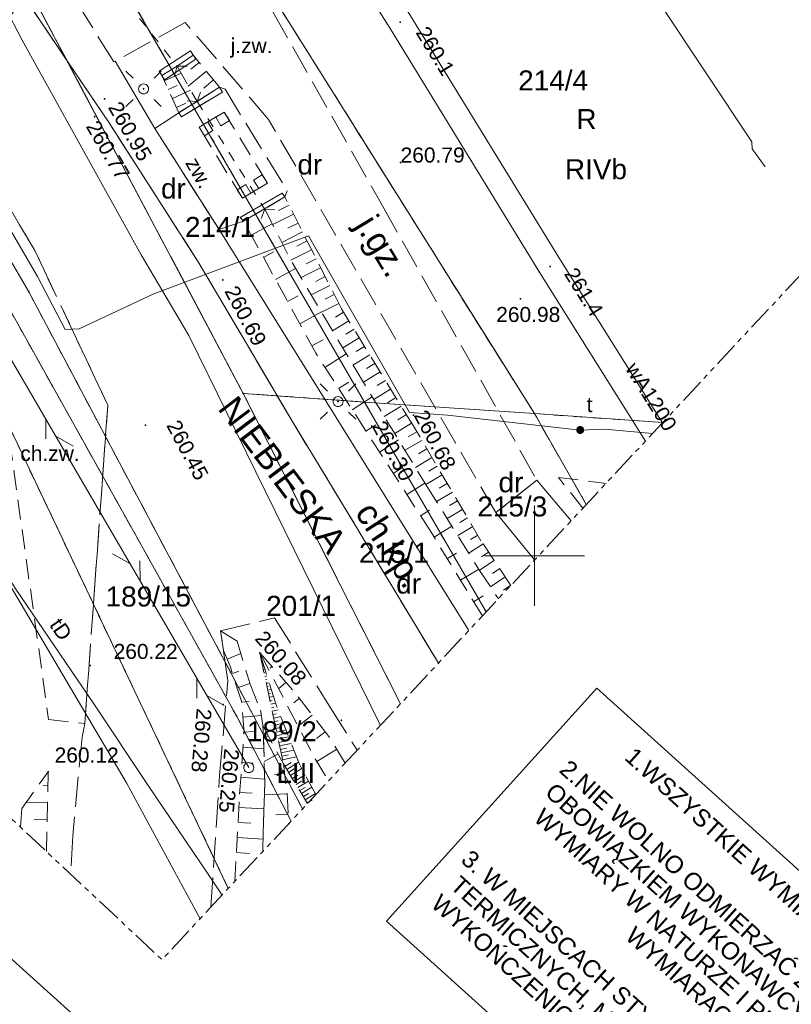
# Model space of a CAD drawing. Header units: metres. Extents: x 7427040 to 7427559, y 5541084 to 5541580.
# Tile 12 of 99: x 7427324 to 7427363, y 5541178 to 5541227. Entities that reach past the tile are written whole.
import ezdxf
from ezdxf.enums import TextEntityAlignment as Align

# ---------------------------------------------------------------- set-up
doc = ezdxf.new("R2010")
doc.units = ezdxf.units.M
doc.header["$MEASUREMENT"] = 0
for name, pattern in [('( Phantom )', [2.5, 1.25, -0.25, 0.25, -0.25, 0.25, -0.25]), ('PRZER1-1', [1, 0.5, -0.5]), ('PRZER2-1', [1.5, 1, -0.5]), ('PRZER3-1', [2, 1.5, -0.5]), ('PRZER3-2', [2.5, 1.5, -1])]:
    doc.linetypes.add(name, pattern=pattern)
doc.layers.get('0').update_dxf_attribs({"color": 4})
for name, color, linetype, lineweight in [('GELULI_O', 7, 'Continuous', 13), ('GEPPGD', 7, 'Continuous', 13), ('GEPPGO', 7, 'Continuous', 13), ('GESDZI', 7, 'Continuous', 13), ('GESDZI_O', 7, 'Continuous', 13), ('GESJOB', 7, 'Continuous', 30), ('GESKKL_O', 82, 'Continuous', 13), ('GESUZY', 96, 'Continuous', 13), ('GESUZY_O', 96, 'Continuous', 13), ('GOSRBG', 7, 'Continuous', 13), ('GSLDSO', 7, 'Continuous', 13), ('GSLINK', 7, 'Continuous', 13), ('GSLIPS', 7, 'Continuous', 30), ('GSLKRW', 7, 'Continuous', 30), ('GSPWPS', 7, 'Continuous', 13), ('GSPWPS_O', 7, 'Continuous', 13), ('GSSBWI', 7, 'Continuous', 13), ('GSSDSO', 7, 'Continuous', 13), ('GSSKOA', 7, 'Continuous', 13), ('GSSKOA_O', 7, 'Continuous', 13), ('GSSKOD', 7, 'Continuous', 13), ('GSSKOD_O', 7, 'Continuous', 13), ('GSSOTW', 7, 'Continuous', 13), ('GSSOTW_O', 7, 'Continuous', 13), ('GSSZAD', 7, 'Continuous', 13), ('GSSZSN', 7, 'Continuous', 13), ('GTGETI_O', 7, 'Continuous', 13), ('GULEPR', 1, 'Continuous', 13), ('GULLOB', 7, 'Continuous', 30), ('GULTPR', 30, 'Continuous', 13), ('GULTPR_O', 30, 'Continuous', 13), ('GULWPR', 5, 'Continuous', 13), ('GULWPR_O', 5, 'Continuous', 13), ('GUPELA', 7, 'Continuous', 13), ('GUPISN', 7, 'Continuous', 13), ('GUPPRZ', 7, 'Continuous', 13), ('GUPPRZ_O', 7, 'Continuous', 13), ('GUPTUT', 30, 'Continuous', 13), ('GUPTUT_O', 30, 'Continuous', 13), ('Ramka sekcyjna', 224, 'Continuous', 13), ('TABELKA I RAMKA', 4, 'Continuous', 0)]:
    doc.layers.add(name, color=color, linetype=linetype, lineweight=lineweight)
doc.styles.add('Arial', font='arial.ttf')
doc.styles.add('Style-txt', font='txt.shx')

# ---------------------------------------------------------------- blocks, each defined once
blk = doc.blocks.new('D_GEPPGD1_2')
at = {"lineweight": -2, "extrusion": (0, 0, -1)}
blk.add_hatch(color=0, dxfattribs=at).paths.add_polyline_path([(0, -0.045), (-0.013906, -0.042798), (-0.02645, -0.036406), (-0.036406, -0.02645), (-0.042798, -0.013906), (-0.045, 0), (-0.042798, 0.013906), (-0.036406, 0.02645), (-0.02645, 0.036406), (-0.013906, 0.042798), (0, 0.045), (0.013906, 0.042798), (0.02645, 0.036406), (0.036406, 0.02645), (0.042798, 0.013906), (0.045, 0), (0.042798, -0.013906), (0.036406, -0.02645), (0.02645, -0.036406), (0.013906, -0.042798)])
blk = doc.blocks.new('D_GEPPGO1_2')
at = {"lineweight": -2, "extrusion": (0, 0, -1)}
blk.add_hatch(color=0, dxfattribs=at).paths.add_polyline_path([(0, -0.045), (-0.013906, -0.042798), (-0.02645, -0.036406), (-0.036406, -0.02645), (-0.042798, -0.013906), (-0.045, 0), (-0.042798, 0.013906), (-0.036406, 0.02645), (-0.02645, 0.036406), (-0.013906, 0.042798), (0, 0.045), (0.013906, 0.042798), (0.02645, 0.036406), (0.036406, 0.02645), (0.042798, 0.013906), (0.045, 0), (0.042798, -0.013906), (0.036406, -0.02645), (0.02645, -0.036406), (0.013906, -0.042798)])
blk = doc.blocks.new('D_GUPPRZ1')
at = {"lineweight": -2, "extrusion": (0, 0, -1)}
blk.add_hatch(color=0, dxfattribs=at).paths.add_polyline_path([(0, -0.045), (-0.011647, -0.043467), (-0.0225, -0.038971), (-0.03182, -0.03182), (-0.038971, -0.0225), (-0.043467, -0.011647), (-0.045, 0), (-0.043467, 0.011647), (-0.038971, 0.0225), (-0.03182, 0.03182), (-0.0225, 0.038971), (-0.011647, 0.043467), (0, 0.045), (0.011647, 0.043467), (0.0225, 0.038971), (0.03182, 0.03182), (0.038971, 0.0225), (0.043467, 0.011647), (0.045, 0), (0.043467, -0.011647), (0.038971, -0.0225), (0.03182, -0.03182), (0.0225, -0.038971), (0.011647, -0.043467)])
blk = doc.blocks.new('D_GSPWPS1')
at = {"lineweight": -2, "extrusion": (0, 0, -1)}
blk.add_hatch(color=0, dxfattribs=at).paths.add_polyline_path([(0, -0.045), (-0.011647, -0.043467), (-0.0225, -0.038971), (-0.03182, -0.03182), (-0.038971, -0.0225), (-0.043467, -0.011647), (-0.045, 0), (-0.043467, 0.011647), (-0.038971, 0.0225), (-0.03182, 0.03182), (-0.0225, 0.038971), (-0.011647, 0.043467), (0, 0.045), (0.011647, 0.043467), (0.0225, 0.038971), (0.03182, 0.03182), (0.038971, 0.0225), (0.043467, 0.011647), (0.045, 0), (0.043467, -0.011647), (0.038971, -0.0225), (0.03182, -0.03182), (0.0225, -0.038971), (0.011647, -0.043467)])
blk = doc.blocks.new('D_GUPTUT1')
at = {"lineweight": -2, "extrusion": (0, 0, -1)}
blk.add_hatch(color=0, dxfattribs=at).paths.add_polyline_path([(0, -0.2), (-0.051764, -0.193185), (-0.1, -0.173205), (-0.141421, -0.141421), (-0.173205, -0.1), (-0.193185, -0.051764), (-0.2, 0), (-0.193185, 0.051764), (-0.173205, 0.1), (-0.141421, 0.141421), (-0.1, 0.173205), (-0.051764, 0.193185), (0, 0.2), (0.051764, 0.193185), (0.1, 0.173205), (0.141421, 0.141421), (0.173205, 0.1), (0.193185, 0.051764), (0.2, 0), (0.193185, -0.051764), (0.173205, -0.1), (0.141421, -0.141421), (0.1, -0.173205), (0.051764, -0.193185)])
blk = doc.blocks.new('D_GUPISN1')
at = {"color": 0, "lineweight": -2, "flags": 128}
blk.add_lwpolyline([(0, 0.25), (0.064705, 0.241481), (0.125, 0.216506), (0.176777, 0.176777), (0.216506, 0.125), (0.241481, 0.064705), (0.25, 0), (0.241481, -0.064705), (0.216506, -0.125), (0.176777, -0.176777), (0.125, -0.216506), (0.064705, -0.241481), (0, -0.25), (-0.064705, -0.241481), (-0.125, -0.216506), (-0.176777, -0.176777), (-0.216506, -0.125), (-0.241481, -0.064705), (-0.25, 0), (-0.241481, 0.064705), (-0.216506, 0.125), (-0.176777, 0.176777), (-0.125, 0.216506), (-0.064705, 0.241481), (0, 0.25)], close=True, dxfattribs=at)
blk = doc.blocks.new('D_GUPELA2')
at = {"lineweight": -2}
blk.add_hatch(color=0, dxfattribs=at).paths.add_polyline_path([(0.002013, -0.044955), (-0.00982, -0.043916), (-0.020466, -0.040077), (-0.029541, -0.033946), (-0.036867, -0.025804), (-0.04187, -0.01649), (-0.04461, -0.005909), (-0.044532, 0.006476), (-0.041285, 0.017903), (-0.034764, 0.028574), (-0.024479, 0.03776), (-0.013449, 0.042943), (-0.001087, 0.044987), (0.011881, 0.043403), (0.021281, 0.03965), (0.030065, 0.033482), (0.038133, 0.023893), (0.043117, 0.012881), (0.044986, 0.001113), (0.044323, -0.007777), (0.040557, -0.019497), (0.033417, -0.030138), (0.024849, -0.037517), (0.013788, -0.042836)])
at = {"color": 0, "lineweight": -2, "flags": 128}
for points in [[(-0.883883, 0.883883), (-0.53033, 0.53033)], [(0.883883, 0.883883), (0.53033, 0.53033)], [(-0.883883, -0.883883), (-0.53033, -0.53033)], [(0.883883, -0.883883), (0.53033, -0.53033)]]:
    blk.add_lwpolyline(points, dxfattribs=at)
blk = doc.blocks.new('D_GUPELA1')
at = {"color": 0, "lineweight": -2, "flags": 128}
blk.add_lwpolyline([(0, 0.25), (0.064705, 0.241481), (0.125, 0.216506), (0.176777, 0.176777), (0.216506, 0.125), (0.241481, 0.064705), (0.25, 0), (0.241481, -0.064705), (0.216506, -0.125), (0.176777, -0.176777), (0.125, -0.216506), (0.064705, -0.241481), (0, -0.25), (-0.064705, -0.241481), (-0.125, -0.216506), (-0.176777, -0.176777), (-0.216506, -0.125), (-0.241481, -0.064705), (-0.25, 0), (-0.241481, 0.064705), (-0.216506, 0.125), (-0.176777, 0.176777), (-0.125, 0.216506), (-0.064705, 0.241481), (0, 0.25)], close=True, dxfattribs=at)
blk = doc.blocks.new('D_SUTP1')
at = {"color": 0, "lineweight": -2, "flags": 128}
for points in [[(0.9325, 0), (0.0675, 0.5)], [(-0.0675, 0), (-0.9325, -0.5)]]:
    blk.add_lwpolyline(points, dxfattribs=at)
blk = doc.blocks.new('D_GSLIPS2')
at = {"color": 0, "lineweight": -2, "flags": 128}
blk.add_lwpolyline([(0.3, 0.4), (0, 0), (0.3, -0.4)], dxfattribs=at)
blk = doc.blocks.new('D_GSLDSO2')
at = {"color": 0, "lineweight": -2, "flags": 128}
blk.add_lwpolyline([(0, 0.25), (0, -0.25)], dxfattribs=at)
blk = doc.blocks.new('D_GSLIPS1')
at = {"color": 0, "lineweight": -2, "flags": 128}
blk.add_lwpolyline([(-0.3, -0.4), (0, 0), (-0.3, 0.4)], dxfattribs=at)
blk = doc.blocks.new('D_GSSBWI1')
at = {"color": 0, "lineweight": -2, "flags": 128}
blk.add_lwpolyline([(0, 0), (0.351529, 0.355566), (-0.004037, 0.707095), (-0.355566, 0.351529), (0, 0)], close=True, dxfattribs=at)
blk = doc.blocks.new('SIT-G1 BOISKO')
at = {"layer": 'GESDZI', "color": 252, "linetype": 'Continuous', "lineweight": 13, "flags": 128}
for points in [[(7427356.406, 5541206.652), (7427349.99, 5541207.1), (7427332.02, 5541235.75), (7427345.01, 5541249.37), (7427360.53, 5541265.49), (7427368.93, 5541264.13), (7427378.25, 5541262.62), (7427394.29, 5541260.57), (7427405.887, 5541259.69)], [(7427338.401, 5541187.351), (7427334.8, 5541194.17), (7427324.71, 5541213.18), (7427319.61, 5541221.9), (7427324.78, 5541228.21), (7427335.43, 5541208.11), (7427343.296, 5541192.599)], [(7427337.828, 5541186.738), (7427335.09, 5541192), (7427318.85, 5541221.09), (7427319.61, 5541221.9), (7427324.71, 5541213.18), (7427334.8, 5541194.17), (7427338.401, 5541187.351)], [(7427334.684, 5541183.368), (7427317.48, 5541219.62), (7427318.85, 5541221.09), (7427335.09, 5541192), (7427337.828, 5541186.738)], [(7427313.853, 5541196.198), (7427313.06, 5541214.79), (7427317.48, 5541219.62), (7427334.684, 5541183.368)], [(7427343.296, 5541192.599), (7427335.43, 5541208.11), (7427341.49, 5541207.68), (7427347.578, 5541197.189)], [(7427347.578, 5541197.189), (7427341.49, 5541207.68), (7427349.99, 5541207.1), (7427352.586, 5541202.557)], [(7427352.586, 5541202.557), (7427349.99, 5541207.1), (7427356.406, 5541206.652)]]:
    blk.add_lwpolyline(points, dxfattribs=at)
for points in [[(7427327.9, 5541231.44), (7427332.02, 5541235.75), (7427349.99, 5541207.1), (7427341.49, 5541207.68), (7427329.2, 5541228.89), (7427327.9, 5541231.44)], [(7427324.78, 5541228.21), (7427327.9, 5541231.44), (7427329.2, 5541228.89), (7427341.49, 5541207.68), (7427335.43, 5541208.11), (7427324.78, 5541228.21)]]:
    blk.add_lwpolyline(points, close=True, dxfattribs=at)
at = {"layer": 'GESJOB', "color": 252, "linetype": 'PRZER3-2', "lineweight": 13}
for points in [[(7427149.017, 5541397.869), (7427149.6, 5541397.01), (7427166.31, 5541376.18), (7427167.99, 5541374.1), (7427172.66, 5541368.39), (7427196.99, 5541343.41), (7427210.43, 5541329.61), (7427230.33, 5541315.24), (7427241.97, 5541307.49), (7427247.55, 5541303.23), (7427281.57, 5541272.99), (7427305.53, 5541250.41), (7427320.15, 5541236.27), (7427324.78, 5541228.21), (7427335.43, 5541208.11), (7427343.296, 5541192.599)], [(7427343.296, 5541192.599), (7427335.43, 5541208.11), (7427324.78, 5541228.21), (7427320.15, 5541236.27), (7427305.53, 5541250.41), (7427281.57, 5541272.99), (7427247.55, 5541303.23), (7427241.97, 5541307.49), (7427230.33, 5541315.24), (7427210.43, 5541329.61), (7427196.99, 5541343.41), (7427172.66, 5541368.39), (7427167.99, 5541374.1), (7427166.31, 5541376.18), (7427149.6, 5541397.01), (7427149.017, 5541397.869)]]:
    blk.add_lwpolyline(points, dxfattribs=at)
at = {"layer": 'GESUZY', "color": 96, "linetype": 'PRZER1-1', "lineweight": 13}
for points in [[(7427356.406, 5541206.652), (7427349.99, 5541207.1), (7427332.02, 5541235.75), (7427345.01, 5541249.37), (7427360.53, 5541265.49), (7427368.93, 5541264.13), (7427378.25, 5541262.62), (7427394.29, 5541260.57), (7427405.887, 5541259.69)], [(7427338.401, 5541187.351), (7427334.8, 5541194.17), (7427324.71, 5541213.18), (7427319.61, 5541221.9), (7427324.78, 5541228.21), (7427335.43, 5541208.11), (7427343.296, 5541192.599)], [(7427337.828, 5541186.738), (7427335.09, 5541192), (7427318.85, 5541221.09), (7427319.61, 5541221.9), (7427324.71, 5541213.18), (7427334.8, 5541194.17), (7427338.401, 5541187.351)], [(7427334.684, 5541183.368), (7427317.48, 5541219.62), (7427318.85, 5541221.09), (7427335.09, 5541192), (7427337.828, 5541186.738)], [(7427313.853, 5541196.198), (7427313.06, 5541214.79), (7427317.48, 5541219.62), (7427334.684, 5541183.368)], [(7427343.296, 5541192.599), (7427335.43, 5541208.11), (7427341.49, 5541207.68), (7427347.578, 5541197.189)], [(7427347.578, 5541197.189), (7427341.49, 5541207.68), (7427349.99, 5541207.1), (7427352.586, 5541202.557)], [(7427352.586, 5541202.557), (7427349.99, 5541207.1), (7427356.406, 5541206.652)]]:
    blk.add_lwpolyline(points, dxfattribs=at)
for points in [[(7427349.99, 5541207.1), (7427341.49, 5541207.68), (7427329.2, 5541228.89), (7427327.9, 5541231.44), (7427332.02, 5541235.75), (7427349.99, 5541207.1)], [(7427327.9, 5541231.44), (7427329.2, 5541228.89), (7427341.49, 5541207.68), (7427335.43, 5541208.11), (7427324.78, 5541228.21), (7427327.9, 5541231.44)]]:
    blk.add_lwpolyline(points, close=True, dxfattribs=at)
at = {"layer": 'GOSRBG', "color": 252, "linetype": '( Phantom )', "lineweight": 13, "flags": 128}
blk.add_lwpolyline([(7427455.093, 5541312.435), (7427244.198, 5541498.57), (7427125.239, 5541372.711), (7427331.365, 5541179.81), (7427455.093, 5541312.435)], close=True, dxfattribs=at)
at = {"layer": 'GSLDSO', "color": 252, "linetype": 'Continuous', "lineweight": 13, "flags": 128}
for points in [[(7427331.224, 5541224.21), (7427332.794, 5541225.23)], [(7427331.496, 5541223.79), (7427333.066, 5541224.81)]]:
    blk.add_lwpolyline(points, dxfattribs=at)
at = {"layer": 'GSLINK', "color": 252, "linetype": 'Continuous', "lineweight": 13, "flags": 128}
for points in [[(7427329.02, 5541224.72), (7427331.01, 5541221.35), (7427334.22, 5541216.3), (7427343.98, 5541200.64), (7427346.717, 5541196.265)], [(7427351.822, 5541201.738), (7427350.11, 5541203.78), (7427348.07, 5541202.15), (7427350, 5541199.785)]]:
    blk.add_lwpolyline(points, dxfattribs=at)
at = {"layer": 'GSLIPS', "color": 252, "linetype": 'PRZER1-1', "lineweight": 13}
for points in [[(7427325.3, 5541233.14), (7427332.13, 5541224.46)], [(7427333.12, 5541222.7), (7427336.51, 5541217.32)]]:
    blk.add_lwpolyline(points, dxfattribs=at)
at = {"layer": 'GSLKRW', "color": 252, "linetype": 'Continuous', "lineweight": 13, "flags": 128}
blk.add_lwpolyline([(7427345.197, 5541194.636), (7427344.07, 5541196.48), (7427340.68, 5541202.11), (7427337.86, 5541206.75), (7427335.42, 5541210.88), (7427333.23, 5541214.6), (7427328.72, 5541221.64), (7427326.34, 5541225.15), (7427324.06, 5541228.57)], dxfattribs=at)
at = {"layer": 'GSSBWI', "color": 252, "linetype": 'PRZER2-1', "lineweight": 13}
blk.add_lwpolyline([(7427333.23, 5541221.41), (7427334.48, 5541222.17), (7427336.64, 5541218.61), (7427335.39, 5541217.86), (7427333.23, 5541221.41)], close=True, dxfattribs=at)
at = {"layer": 'GSSDSO', "color": 252, "linetype": 'Continuous', "lineweight": 13, "flags": 128}
for points in [[(7427332.21, 5541222.14), (7427334.25, 5541223.41), (7427334.39, 5541223.17), (7427332.35, 5541221.94), (7427332.21, 5541222.14)], [(7427335.28, 5541216.9), (7427337.38, 5541218.12), (7427337.51, 5541217.94), (7427335.45, 5541216.72), (7427335.28, 5541216.9)]]:
    blk.add_lwpolyline(points, close=True, dxfattribs=at)
at = {"layer": 'GSSKOA', "color": 252, "linetype": 'PRZER3-1', "lineweight": 13}
for points in [[(7427328.66, 5541207.53), (7427325.01, 5541215.25), (7427320.9, 5541222.23), (7427312.78, 5541232.86), (7427302.84, 5541243.14), (7427302.14, 5541243.84), (7427293.24, 5541252.13), (7427282.63, 5541261.81), (7427270.86, 5541272.19), (7427264.75, 5541277.61), (7427256.78, 5541284.37), (7427248.05, 5541291.73), (7427241.19, 5541297.08), (7427228.09, 5541307), (7427209.62, 5541321.59)], [(7427345.197, 5541194.636), (7427344.07, 5541196.48), (7427340.68, 5541202.11), (7427337.86, 5541206.75), (7427335.42, 5541210.88), (7427333.23, 5541214.6), (7427328.72, 5541221.64), (7427326.34, 5541225.15), (7427324.06, 5541228.57)], [(7427328.66, 5541207.53), (7427327.51, 5541191.61), (7427327.37, 5541190.93), (7427326.91, 5541185.99), (7427326.806, 5541184.076)], [(7427333.807, 5541182.427), (7427334.25, 5541189.01), (7427334.66, 5541193.74), (7427334.3, 5541196.24), (7427337, 5541196.9)], [(7427337, 5541196.9), (7427339.79, 5541192.39), (7427341.128, 5541190.274)]]:
    blk.add_lwpolyline(points, dxfattribs=at)
blk.add_lwpolyline([(7427319.36, 5541234.38), (7427319.76, 5541234.74), (7427324.64, 5541231.91), (7427326.27, 5541231.96), (7427332.97, 5541234.15), (7427342.4, 5541217.48), (7427350.11, 5541203.78), (7427348.07, 5541202.15), (7427336.7, 5541221.8), (7427332.53, 5541226.64), (7427328.96, 5541224.68), (7427326.64, 5541228.41), (7427324.09, 5541228.53), (7427319.36, 5541234.38)], close=True, dxfattribs=at)
at = {"layer": 'GSSKOD', "color": 252, "linetype": 'PRZER2-1', "lineweight": 13}
blk.add_lwpolyline([(7427325.7, 5541191.81), (7427327.51, 5541191.61), (7427328.66, 5541207.53), (7427325.01, 5541215.25), (7427320.9, 5541222.23), (7427312.78, 5541232.86), (7427302.84, 5541243.14), (7427302.46, 5541242.69), (7427312.25, 5541232.48), (7427320.19, 5541221.79), (7427322.21, 5541214.55), (7427323.54, 5541207.25), (7427325.7, 5541191.81)], close=True, dxfattribs=at)
at = {"layer": 'GSSOTW', "color": 252, "linetype": 'PRZER3-1', "lineweight": 13}
blk.add_lwpolyline([(7427331.01, 5541221.35), (7427332.21, 5541222.14), (7427332.35, 5541221.94), (7427334.39, 5541223.17), (7427334.25, 5541223.41), (7427334.52, 5541223.32), (7427337.63, 5541218.23), (7427337.51, 5541217.94), (7427337.38, 5541218.12), (7427335.28, 5541216.9), (7427335.45, 5541216.72), (7427334.22, 5541216.3), (7427331.01, 5541221.35)], close=True, dxfattribs=at)
at = {"layer": 'GSSZAD', "color": 252, "linetype": 'PRZER2-1', "lineweight": 13}
blk.add_lwpolyline([(7427352.418, 5541202.377), (7427351.19, 5541203.91), (7427353.573, 5541203.615)], dxfattribs=at)
at = {"layer": 'GSSZSN', "color": 252, "linetype": 'PRZER2-1', "lineweight": 13}
for points in [[(7427334.25, 5541223.41), (7427332.93, 5541225.02), (7427332.13, 5541224.46), (7427333.12, 5541222.7), (7427334.25, 5541223.41)], [(7427332.21, 5541222.14), (7427331.36, 5541224), (7427332.13, 5541224.46), (7427333.12, 5541222.7), (7427332.21, 5541222.14)]]:
    blk.add_lwpolyline(points, close=True, dxfattribs=at)
at = {"layer": 'GSSZSN', "color": 252, "linetype": 'Continuous', "lineweight": 13, "flags": 128}
for points in [[(7427333.231, 5541224.653), (7427332.817, 5541224.314)], [(7427331.482, 5541223.734), (7427332.322, 5541224.118)], [(7427333.59, 5541224.215), (7427332.685, 5541223.473)], [(7427333.949, 5541223.777), (7427333.458, 5541223.374)], [(7427331.684, 5541223.291), (7427332.123, 5541223.492)], [(7427331.886, 5541222.849), (7427332.801, 5541223.267)], [(7427332.088, 5541222.406), (7427332.564, 5541222.624)], [(7427337.723, 5541217.518), (7427337.201, 5541217.254)], [(7427337.949, 5541217.072), (7427336.906, 5541216.545)], [(7427338.174, 5541216.625), (7427337.654, 5541216.362)], [(7427335.835, 5541216.016), (7427336.884, 5541216.589)], [(7427338.4, 5541216.179), (7427337.362, 5541215.654)], [(7427338.626, 5541215.732), (7427338.108, 5541215.47)], [(7427336.44, 5541214.91), (7427336.949, 5541215.188)], [(7427338.852, 5541215.285), (7427337.817, 5541214.763)], [(7427339.077, 5541214.839), (7427338.572, 5541214.583)], [(7427337.045, 5541213.803), (7427338.052, 5541214.354)], [(7427339.303, 5541214.392), (7427338.323, 5541213.897)], [(7427339.529, 5541213.946), (7427339.054, 5541213.706)], [(7427339.754, 5541213.499), (7427338.834, 5541213.034)], [(7427337.651, 5541212.697), (7427338.173, 5541212.983)], [(7427339.98, 5541213.052), (7427339.535, 5541212.828)], [(7427340.206, 5541212.606), (7427339.346, 5541212.172)], [(7427338.256, 5541211.591), (7427339.339, 5541212.183)], [(7427340.708, 5541211.741), (7427339.897, 5541211.243)], [(7427340.446, 5541212.167), (7427340.044, 5541211.92)], [(7427340.97, 5541211.315), (7427340.561, 5541211.064)], [(7427338.861, 5541210.484), (7427339.422, 5541210.791)], [(7427341.231, 5541210.888), (7427340.408, 5541210.382)], [(7427341.493, 5541210.462), (7427341.078, 5541210.207)], [(7427339.518, 5541209.409), (7427340.579, 5541210.093)], [(7427341.755, 5541210.035), (7427340.918, 5541209.522)], [(7427342.017, 5541209.609), (7427341.597, 5541209.351)], [(7427342.279, 5541209.183), (7427341.438, 5541208.666)], [(7427342.541, 5541208.756), (7427342.12, 5541208.498)], [(7427340.202, 5541208.349), (7427340.715, 5541208.68)], [(7427342.802, 5541208.33), (7427341.96, 5541207.813)], [(7427340.885, 5541207.289), (7427341.886, 5541207.934)], [(7427343.064, 5541207.903), (7427342.643, 5541207.645)], [(7427343.326, 5541207.477), (7427342.482, 5541206.959)], [(7427343.588, 5541207.051), (7427343.166, 5541206.791)], [(7427341.568, 5541206.229), (7427342.056, 5541206.544)], [(7427343.85, 5541206.624), (7427343.004, 5541206.105)], [(7427344.106, 5541206.195), (7427343.681, 5541205.944)], [(7427342.252, 5541205.169), (7427343.202, 5541205.782)], [(7427344.361, 5541205.764), (7427343.518, 5541205.266)], [(7427344.615, 5541205.333), (7427344.197, 5541205.086)], [(7427344.869, 5541204.902), (7427344.04, 5541204.412)], [(7427342.935, 5541204.11), (7427343.397, 5541204.408)], [(7427345.124, 5541204.471), (7427344.712, 5541204.228)], [(7427345.378, 5541204.04), (7427344.562, 5541203.558)], [(7427343.618, 5541203.05), (7427344.518, 5541203.63)], [(7427345.632, 5541203.609), (7427345.23, 5541203.371)], [(7427345.887, 5541203.178), (7427345.092, 5541202.709)], [(7427346.141, 5541202.747), (7427345.749, 5541202.516)], [(7427344.301, 5541201.99), (7427344.744, 5541202.275)], [(7427346.395, 5541202.316), (7427345.623, 5541201.861)], [(7427346.65, 5541201.886), (7427346.269, 5541201.661)], [(7427344.979, 5541200.926), (7427345.868, 5541201.47)], [(7427346.904, 5541201.455), (7427346.155, 5541201.012)], [(7427347.158, 5541201.024), (7427346.789, 5541200.806)], [(7427347.422, 5541200.598), (7427346.711, 5541200.123)], [(7427345.637, 5541199.851), (7427346.087, 5541200.126)], [(7427347.7, 5541200.183), (7427347.338, 5541199.941)], [(7427347.978, 5541199.767), (7427347.243, 5541199.275)], [(7427346.295, 5541198.775), (7427347.206, 5541199.332)], [(7427348.535, 5541198.935), (7427347.796, 5541198.441)], [(7427348.256, 5541199.351), (7427347.888, 5541199.104)], [(7427348.813, 5541198.519), (7427348.443, 5541198.271)], [(7427346.953, 5541197.699), (7427347.428, 5541197.99)], [(7427334.625, 5541194.823), (7427335.304, 5541195.111)], [(7427336.288, 5541195.007), (7427336.301, 5541195.01)], [(7427336.325, 5541194.833), (7427336.339, 5541194.836)], [(7427336.362, 5541194.66), (7427336.407, 5541194.669)], [(7427336.399, 5541194.486), (7427336.429, 5541194.493)], [(7427334.888, 5541194.117), (7427335.214, 5541194.224)], [(7427336.436, 5541194.313), (7427336.513, 5541194.329)], [(7427336.473, 5541194.139), (7427336.519, 5541194.149)], [(7427336.51, 5541193.965), (7427336.619, 5541193.989)], [(7427336.866, 5541194.456), (7427336.782, 5541194.381)], [(7427335.122, 5541193.4), (7427335.759, 5541193.608)], [(7427336.547, 5541193.792), (7427336.61, 5541193.805)], [(7427336.584, 5541193.618), (7427336.725, 5541193.648)], [(7427337.564, 5541193.669), (7427337.199, 5541193.346)], [(7427336.62, 5541193.444), (7427336.7, 5541193.461)], [(7427336.657, 5541193.271), (7427336.832, 5541193.308)], [(7427336.694, 5541193.097), (7427336.79, 5541193.117)], [(7427335.344, 5541192.681), (7427335.723, 5541192.713)], [(7427336.731, 5541192.924), (7427336.938, 5541192.967)], [(7427336.768, 5541192.75), (7427336.88, 5541192.774)], [(7427336.805, 5541192.576), (7427337.045, 5541192.627)], [(7427338.235, 5541192.861), (7427337.957, 5541192.644)], [(7427336.842, 5541192.403), (7427336.976, 5541192.431)], [(7427336.879, 5541192.229), (7427337.175, 5541192.292)], [(7427336.916, 5541192.055), (7427337.078, 5541192.09)], [(7427338.882, 5541192.032), (7427338.176, 5541191.481)], [(7427335.406, 5541191.93), (7427336.333, 5541192.006)], [(7427336.953, 5541191.882), (7427337.306, 5541191.957)], [(7427336.99, 5541191.708), (7427337.18, 5541191.749)], [(7427337.027, 5541191.535), (7427337.437, 5541191.622)], [(7427335.468, 5541191.178), (7427335.946, 5541191.218)], [(7427337.063, 5541191.361), (7427337.283, 5541191.408)], [(7427337.1, 5541191.187), (7427337.567, 5541191.287)], [(7427337.137, 5541191.014), (7427337.385, 5541191.066)], [(7427339.528, 5541191.203), (7427339.1, 5541190.869)], [(7427336.683, 5541191.001), (7427336.563, 5541190.936)], [(7427337.174, 5541190.84), (7427337.698, 5541190.951)], [(7427337.211, 5541190.666), (7427337.487, 5541190.725)], [(7427337.248, 5541190.493), (7427337.828, 5541190.616)], [(7427335.418, 5541190.426), (7427336.458, 5541190.352)], [(7427337.172, 5541190.09), (7427336.477, 5541189.717)], [(7427337.285, 5541190.319), (7427337.589, 5541190.384)], [(7427337.322, 5541190.146), (7427337.959, 5541190.281)], [(7427337.359, 5541189.972), (7427337.691, 5541190.043)], [(7427340.104, 5541190.325), (7427339.109, 5541189.718)], [(7427335.364, 5541189.674), (7427335.922, 5541189.634)], [(7427337.396, 5541189.798), (7427338.089, 5541189.946)], [(7427337.514, 5541189.469), (7427337.821, 5541189.657)], [(7427337.607, 5541189.318), (7427338.194, 5541189.678)], [(7427337.5, 5541189.128), (7427337, 5541189.062)], [(7427337.7, 5541189.166), (7427337.986, 5541189.342)], [(7427337.793, 5541189.015), (7427338.356, 5541189.361)], [(7427335.31, 5541188.922), (7427336.504, 5541188.837)], [(7427337.886, 5541188.864), (7427338.164, 5541189.034)], [(7427337.979, 5541188.713), (7427338.527, 5541189.049)], [(7427338.072, 5541188.561), (7427338.342, 5541188.727)], [(7427338.164, 5541188.41), (7427338.697, 5541188.737)], [(7427325.665, 5541188.503), (7427325.426, 5541188.508)], [(7427335.256, 5541188.17), (7427335.874, 5541188.126)], [(7427337.631, 5541188.102), (7427336.491, 5541188.05)], [(7427338.257, 5541188.259), (7427338.52, 5541188.42)], [(7427338.35, 5541188.107), (7427338.868, 5541188.425)], [(7427338.443, 5541187.956), (7427338.698, 5541188.113)], [(7427338.536, 5541187.805), (7427339.038, 5541188.113)], [(7427325.647, 5541187.649), (7427324.583, 5541187.671)], [(7427338.629, 5541187.654), (7427338.876, 5541187.805)], [(7427335.213, 5541187.417), (7427336.47, 5541187.346)], [(7427325.629, 5541186.794), (7427324.976, 5541186.808)], [(7427335.17, 5541186.664), (7427335.808, 5541186.628)], [(7427337.678, 5541187.07), (7427337.069, 5541187.042)], [(7427335.128, 5541185.911), (7427336.423, 5541185.838)], [(7427335.085, 5541185.158), (7427335.742, 5541185.121)]]:
    blk.add_lwpolyline(points, dxfattribs=at)
at = {"layer": 'GSSZSN', "color": 252, "linetype": 'PRZER2-1', "lineweight": 13}
for points in [[(7427348.816, 5541198.515), (7427347.32, 5541200.75), (7427343.92, 5541206.51), (7427340.34, 5541212.34), (7427337.51, 5541217.94), (7427336.51, 5541217.32), (7427337.87, 5541214.66), (7427341.02, 5541209.35), (7427344.61, 5541203.48), (7427347.22, 5541199.31), (7427348.19, 5541197.845)], [(7427347.389, 5541196.986), (7427344.83, 5541201.17), (7427339.06, 5541210.12), (7427335.45, 5541216.72), (7427336.51, 5541217.32), (7427337.87, 5541214.66), (7427341.02, 5541209.35), (7427344.61, 5541203.48), (7427347.22, 5541199.31), (7427348.19, 5541197.845)], [(7427335.003, 5541183.71), (7427335.25, 5541188.08), (7427335.47, 5541191.16), (7427335.34, 5541192.73), (7427334.77, 5541194.48), (7427334.44, 5541195.26), (7427334.3, 5541196.24), (7427335.12, 5541195.72), (7427335.77, 5541193.57), (7427336.29, 5541192.28), (7427336.41, 5541191.51), (7427336.44, 5541190.94), (7427336.51, 5541188.65), (7427336.403, 5541185.21)], [(7427340.527, 5541189.631), (7427339.71, 5541190.97), (7427337.9, 5541193.29), (7427336.26, 5541195.14), (7427339.03, 5541189.85), (7427339.694, 5541188.738)], [(7427339.065, 5541188.064), (7427338.22, 5541189.61), (7427337.04, 5541192.64), (7427336.26, 5541195.14), (7427337.44, 5541189.59), (7427338.65, 5541187.619)], [(7427336.403, 5541185.21), (7427336.51, 5541188.65), (7427336.44, 5541190.94), (7427336.41, 5541191.51), (7427337.44, 5541189.59), (7427337.63, 5541188.13), (7427337.7, 5541186.6)], [(7427324.296, 5541186.425), (7427324.36, 5541187.36), (7427325.68, 5541189.2), (7427325.595, 5541185.209)]]:
    blk.add_lwpolyline(points, dxfattribs=at)
at = {"layer": 'GULEPR', "color": 1, "linetype": 'Continuous', "lineweight": 13, "flags": 128}
blk.add_lwpolyline([(7427361.53, 5541219.43), (7427360.88, 5541220.33), (7427360.86, 5541220.69), (7427342.56, 5541248.21), (7427345.56, 5541251.83)], dxfattribs=at)
at = {"layer": 'GULLOB', "color": 252, "linetype": 'Continuous', "lineweight": 13, "flags": 128}
for points in [[(7427233.85, 5541311.06), (7427228.99, 5541305.78), (7427236.17, 5541300.13), (7427240.75, 5541296.94), (7427256.84, 5541283.09), (7427262.64, 5541277.9), (7427267.92, 5541273.12), (7427281.73, 5541260.56), (7427292.93, 5541250.77), (7427300.04, 5541244.78), (7427304.6, 5541240.74), (7427310.96, 5541234.28), (7427320.26, 5541222.32), (7427325.15, 5541213.96), (7427326.53, 5541211.31), (7427327.22, 5541211.34), (7427330.96, 5541213.08), (7427338.7, 5541215.98)], [(7427334.375, 5541183.036), (7427333.68, 5541184.08), (7427330.68, 5541188.51), (7427327.96, 5541192.6), (7427324.02, 5541198.38), (7427320.964, 5541203.292)]]:
    blk.add_lwpolyline(points, dxfattribs=at)
at = {"layer": 'GULTPR', "color": 30, "linetype": 'Continuous', "lineweight": 13, "flags": 128}
for points in [[(7427147.925, 5541396.714), (7427160.79, 5541380.08), (7427172.77, 5541365.73), (7427189.7, 5541344.59), (7427199.87, 5541334.94), (7427213.89, 5541323.55), (7427227.66, 5541313.41), (7427237.41, 5541307.29), (7427244.89, 5541301.8), (7427255.3, 5541292.78), (7427280.97, 5541270.3), (7427294.36, 5541257.17), (7427307.47, 5541246.36), (7427319.95, 5541234.27), (7427324.38, 5541225.76), (7427330.33, 5541215.04), (7427332.71, 5541211.01), (7427342.288, 5541191.518)], [(7427233.85, 5541311.06), (7427228.99, 5541305.78), (7427236.17, 5541300.13), (7427240.75, 5541296.94), (7427256.84, 5541283.09), (7427262.64, 5541277.9), (7427267.92, 5541273.12), (7427281.73, 5541260.56), (7427292.93, 5541250.77), (7427300.04, 5541244.78), (7427304.6, 5541240.74), (7427310.96, 5541234.28), (7427320.26, 5541222.32), (7427325.15, 5541213.96), (7427326.53, 5541211.31), (7427327.22, 5541211.34), (7427330.96, 5541213.08), (7427338.7, 5541215.98), (7427343.75, 5541207.15), (7427345.65, 5541207.03), (7427352.28, 5541206.28), (7427353.5, 5541206.33), (7427355.904, 5541206.113)], [(7427138.991, 5541387.261), (7427150.53, 5541372.9), (7427155.73, 5541366.13), (7427162.09, 5541358.32), (7427176.98, 5541342.6), (7427191.6, 5541326.99), (7427203.91, 5541316.59), (7427217.91, 5541304.45), (7427233.53, 5541291.77), (7427239.55, 5541285.78), (7427268.11, 5541261.04), (7427295.3, 5541233.72), (7427304.46, 5541225.14), (7427314.32, 5541214.51), (7427329.59, 5541188.64), (7427333.274, 5541181.856)], [(7427312.56, 5541229.12), (7427335.71, 5541189.41)], [(7427320.36, 5541208.77), (7427320.58, 5541203.91), (7427324.02, 5541198.38), (7427327.96, 5541192.6), (7427330.68, 5541188.51), (7427333.68, 5541184.08), (7427334.375, 5541183.036)]]:
    blk.add_lwpolyline(points, dxfattribs=at)
at = {"layer": 'GULWPR', "color": 5, "linetype": 'Continuous', "lineweight": 13, "flags": 128}
for points in [[(7427355.541, 5541205.724), (7427350.27, 5541214.134), (7427342.771, 5541226.342), (7427324.674, 5541254.927), (7427317.263, 5541263.871), (7427287.688, 5541297.811), (7427306.199, 5541315.228), (7427323.568, 5541331.476), (7427342.714, 5541349.773), (7427348.614, 5541356.015), (7427365.267, 5541367.862), (7427380.522, 5541378.251)], [(7427356.388, 5541206.632), (7427351.29, 5541214.766), (7427343.789, 5541226.978), (7427325.646, 5541255.633), (7427318.177, 5541264.649), (7427289.352, 5541297.729), (7427307.021, 5541314.352), (7427324.392, 5541330.604), (7427343.566, 5541348.927), (7427349.406, 5541355.105), (7427365.953, 5541366.878), (7427381.45, 5541377.432)]]:
    blk.add_lwpolyline(points, dxfattribs=at)
at = {"layer": 'Ramka sekcyjna', "color": 252, "linetype": 'Continuous', "lineweight": 13, "flags": 128}
for points in [[(7427350, 5541197.5), (7427350, 5541202.5)], [(7427352.5, 5541200), (7427347.5, 5541200)]]:
    blk.add_lwpolyline(points, dxfattribs=at)
at = {"layer": 'GEPPGD', "color": 7, "linetype": 'Continuous', "lineweight": 13}
for p in [(7427324.71, 5541213.18), (7427341.49, 5541207.68), (7427349.99, 5541207.1), (7427334.8, 5541194.17), (7427335.09, 5541192)]:
    blk.add_blockref('D_GEPPGD1_2', p, dxfattribs=at)
at = {"layer": 'GEPPGO', "color": 7, "linetype": 'Continuous', "lineweight": 13}
blk.add_blockref('D_GEPPGO1_2', (7427335.43, 5541208.11), dxfattribs=at)
at = {"layer": 'GSLDSO', "color": 7, "linetype": 'Continuous', "lineweight": 13, "rotation": 33.01103822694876}
for p in [(7427332.93, 5541225.02), (7427331.36, 5541224)]:
    blk.add_blockref('D_GSLDSO2', p, dxfattribs=at)
at = {"layer": 'GSLIPS', "color": 7, "linetype": 'Continuous', "lineweight": 13}
for name, p, rotation in [('D_GSLIPS2', (7427332.13, 5541224.46), 308.1980168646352), ('D_GSLIPS1', (7427333.12, 5541222.7), 302.2155018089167), ('D_GSLIPS2', (7427336.51, 5541217.32), 302.2155018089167)]:
    blk.add_blockref(name, p, dxfattribs=dict(at, rotation=rotation))
at = {"layer": 'GSPWPS', "color": 7, "linetype": 'Continuous', "lineweight": 13}
for p in [(7427328.5, 5541222.83), (7427328, 5541221.94), (7427343.3, 5541219.65), (7427334.41, 5541213.78), (7427349.29, 5541212.84), (7427343.94, 5541207.02), (7427330.54, 5541206.52), (7427341.85, 5541206.48), (7427336.26, 5541195.14), (7427327.77, 5541194.51), (7427334.43, 5541192.56), (7427340.34, 5541191.77), (7427335.47, 5541191.16), (7427325.68, 5541189.2)]:
    blk.add_blockref('D_GSPWPS1', p, dxfattribs=at)
at = {"layer": 'GSSBWI', "color": 7, "linetype": 'Continuous', "lineweight": 13}
for p, rotation in [((7427334.48, 5541222.17), 166.2732653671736), ((7427333.23, 5541221.41), 256.3090263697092), ((7427336.64, 5541218.61), 76.10534296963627), ((7427335.39, 5541217.86), 346.1411039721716)]:
    blk.add_blockref('D_GSSBWI1', p, dxfattribs=dict(at, rotation=rotation))
at = {"layer": 'GULTPR', "color": 30, "linetype": 'Continuous', "lineweight": 13}
for p, rotation in [((7427326.024, 5541206.025), 120.2411838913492), ((7427329.801, 5541199.546), 300.2411838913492), ((7427333.578, 5541193.067), 120.2411838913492)]:
    blk.add_blockref('D_SUTP1', p, dxfattribs=dict(at, rotation=rotation))
at = {"layer": 'GUPELA', "color": 7, "linetype": 'Continuous', "lineweight": 13}
for name, p in [('D_GUPELA2', (7427330.45, 5541223.33)), ('D_GUPELA1', (7427330.45, 5541223.33)), ('D_GUPELA2', (7427340.17, 5541207.7)), ('D_GUPELA1', (7427340.17, 5541207.7))]:
    blk.add_blockref(name, p, dxfattribs=at)
at = {"layer": 'GUPISN', "color": 7, "linetype": 'Continuous', "lineweight": 13}
blk.add_blockref('D_GUPISN1', (7427335.71, 5541189.41), dxfattribs=at)
at = {"layer": 'GUPPRZ', "color": 5, "linetype": 'Continuous', "lineweight": 13}
for p in [(7427343.28, 5541226.66), (7427350.78, 5541214.45)]:
    blk.add_blockref('D_GUPPRZ1', p, dxfattribs=at)
at = {"layer": 'GUPTUT', "color": 30, "linetype": 'Continuous', "lineweight": 13}
blk.add_blockref('D_GUPTUT1', (7427352.28, 5541206.28), dxfattribs=at)
at = {"layer": 'GELULI_O', "color": 252, "linetype": 'Continuous', "lineweight": 13, "style": 'Arial'}
blk.add_text('NIEBIESKA', height=1.25, rotation=307.1416, dxfattribs=at).set_placement((7427334.118, 5541207.348))
at = {"layer": 'GESDZI_O', "color": 252, "linetype": 'Continuous', "lineweight": 13, "style": 'Arial'}
for s, p in [('214/4', (7427349.178, 5541223.253)), ('214/1', (7427332.52, 5541215.93)), ('215/3', (7427347.139, 5541201.96)), ('215/1', (7427341.219, 5541199.643)), ('189/15', (7427328.55, 5541197.46)), ('201/1', (7427336.577, 5541196.993)), ('189/2', (7427335.619, 5541190.722))]:
    blk.add_text(s, height=1, dxfattribs=at).set_placement(p)
at = {"layer": 'GESKKL_O', "color": 82, "linetype": 'Continuous', "lineweight": 13, "style": 'Arial'}
for s, p in [('RIVb', (7427351.516, 5541218.814)), ('ŁIII', (7427337.085, 5541188.644))]:
    blk.add_text(s, height=1, dxfattribs=at).set_placement(p)
at = {"layer": 'GESUZY_O', "color": 96, "linetype": 'Continuous', "lineweight": 13, "style": 'Arial'}
for s, p in [('R', (7427352.088, 5541221.323)), ('dr', (7427338.14, 5541219.05)), ('dr', (7427331.32, 5541217.85)), ('dr', (7427348.196, 5541203.169)), ('dr', (7427343.077, 5541198.106))]:
    blk.add_text(s, height=1, dxfattribs=at).set_placement(p)
at = {"layer": 'GSPWPS_O', "color": 252, "linetype": 'Continuous', "lineweight": 13, "style": 'Arial'}
for s, rotation, p in [('260.95', 300.094, (7427328.65, 5541222.41)), ('260.77', 300.1937, (7427327.54, 5541221.46)), ('260.69', 297.912, (7427334.47, 5541213.23)), ('260.68', 297.9559, (7427343.94, 5541207.02)), ('260.45', 297.9482, (7427331.57, 5541206.52)), ('260.30', 297.8971, (7427341.85, 5541206.48)), ('260.08', 311.7151, (7427335.97, 5541195.83)), ('260.28', 264.994, (7427333.11, 5541192.39)), ('260.25', 265.03, (7427334.49, 5541190.38))]:
    blk.add_text(s, height=0.75, rotation=rotation, dxfattribs=at).set_placement(p)
for s, p in [('260.79', (7427343.3, 5541219.65)), ('260.98', (7427348.08, 5541211.68)), ('260.22', (7427328.95, 5541194.84)), ('260.12', (7427326, 5541189.66))]:
    blk.add_text(s, height=0.75, dxfattribs=at).set_placement(p)
at = {"layer": 'GSSKOA_O', "color": 252, "linetype": 'Continuous', "lineweight": 13, "style": 'Arial'}
blk.add_text('j.zw.', height=0.75, dxfattribs=at).set_placement((7427335.847, 5541225.115), align=Align.CENTER)
at = {"layer": 'GSSKOD_O', "color": 252, "linetype": 'Continuous', "lineweight": 13, "style": 'Arial'}
blk.add_text('ch.zw.', height=0.75, dxfattribs=at).set_placement((7427325.768, 5541204.735), align=Align.CENTER)
at = {"layer": 'GSSOTW_O', "color": 252, "linetype": 'Continuous', "lineweight": 13, "style": 'Arial'}
blk.add_text('zw.', height=0.75, rotation=299.7062, dxfattribs=at).set_placement((7427332.901, 5541218.953), align=Align.CENTER)
at = {"layer": 'GTGETI_O', "color": 252, "linetype": 'Continuous', "lineweight": 13, "style": 'Arial'}
for s, rotation, p in [('j.gz.', 301.2507, (7427341, 5541216.53)), ('ch.kp.', 303.1498, (7427340.98, 5541202.15))]:
    blk.add_text(s, height=1.2501, rotation=rotation, dxfattribs=at).set_placement(p)
at = {"layer": 'GULTPR_O', "color": 30, "linetype": 'Continuous', "lineweight": 13, "style": 'Arial'}
blk.add_text('tD', height=0.75, rotation=304.3541, dxfattribs=at).set_placement((7427325.71, 5541196.54))
at = {"layer": 'GULWPR_O', "color": 5, "linetype": 'Continuous', "lineweight": 13, "style": 'Arial'}
blk.add_text('wA1200', height=0.75, rotation=302.1217, dxfattribs=at).set_placement((7427354.51, 5541209.35))
at = {"layer": 'GUPPRZ_O', "color": 5, "linetype": 'Continuous', "lineweight": 13, "style": 'Arial'}
for s, rotation, p in [('260.1', 301.5346, (7427344.03, 5541226.15)), ('261.4', 302.0763, (7427351.45, 5541214.09))]:
    blk.add_text(s, height=0.75, rotation=rotation, dxfattribs=at).set_placement(p)
at = {"layer": 'GUPTUT_O', "color": 30, "linetype": 'Continuous', "lineweight": 13, "style": 'Arial'}
blk.add_text('t', height=0.75, dxfattribs=at).set_placement((7427352.896, 5541207.175), align=Align.RIGHT)

msp = doc.modelspace()

# ---------------------------------------------------------------- linework, layer by layer
at = {"layer": 'TABELKA I RAMKA', "color": 7, "ltscale": 0.046875, "flags": 128}
msp.add_lwpolyline([(7427183.968, 5541566.505), (7427555.312, 5541231.686), (7427425.737, 5541087.976), (7427054.393, 5541422.795), (7427183.968, 5541566.505)], close=True, dxfattribs=at)
at = {"layer": 'TABELKA I RAMKA', "color": 7, "lineweight": 0, "ltscale": 0.538792, "flags": 128}
msp.add_lwpolyline([(7427342.598, 5541181.728), (7427353.11, 5541193.386), (7427385.123, 5541164.523), (7427374.611, 5541152.864), (7427342.598, 5541181.728)], close=True, dxfattribs=at)

# ---------------------------------------------------------------- block references
at = {"color": 7, "linetype": 'Continuous', "lineweight": 0}
msp.add_blockref('SIT-G1 BOISKO', (0, 0), dxfattribs=at)

# ---------------------------------------------------------------- texts
at = {"layer": 'TABELKA I RAMKA', "color": 7, "lineweight": 0, "insert": (7427369.399, 5541179.313), "char_height": 0.862067, "width": 41.54302, "attachment_point": 2, "rotation": 317.9609, "line_spacing_factor": 0.923077, "style": 'Style-txt'}
msp.add_mtext('\\P\\fArial|b0|i0|c238238|p39;1.WSZYSTKIE WYMIARY PODANE BEZ MIANA SĄ W METRACH.\\P\\P2.NIE WOLNO ODMIERZAĆ ŻADNYCH WYMIARÓW Z TEGO RYSUNKU.\\POBOWIĄZKIEM WYKONAWCY ROBÓT JEST SPRAWDZIĆ WSZYSTKIE WYMIARY W NATURZE I PRZEKAZAĆ INFORMACJE O ZMIANACH W\\PWYMIARACH DO BIURA PROJEKTOWEGO\\P\\P3. W MIEJSCACH STYKU MATERIAŁÓW WYKOŃCZENIOWYCH, IZOLACJI TERMICZNYCH, MOCOWANIA OPIERZEŃ, ITP. STOSOWAĆ ELEMENTY WYKOŃCZENIOWE ORAZ ROZWIĄZANIA SZCZEGÓŁÓW WG SYSTEMU DANEGO PRODUCENTA', dxfattribs=at)

doc.saveas('drawing.dxf')
